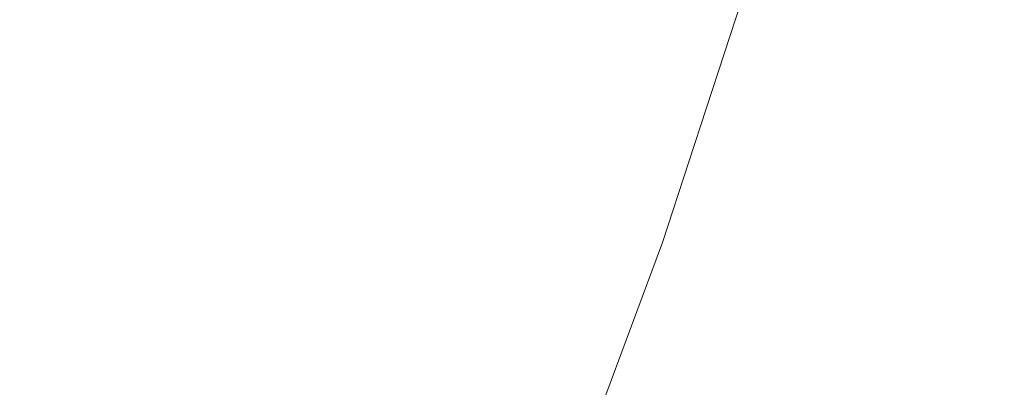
# Model space of a CAD drawing. Header units: centimetres. Extents: x -35.1 to 36.2, y 4.2 to 6.
# Tile 247 of 256: x 12.24288 to 12.26874, y 4.64591 to 4.65557. Entities that reach past the tile are written whole.
import ezdxf

# ---------------------------------------------------------------- set-up
doc = ezdxf.new("R2010")
doc.units = ezdxf.units.CM
doc.header["$LTSCALE"] = 2.54
doc.layers.add('Lucido design-1', color=7, linetype='Continuous')

# ---------------------------------------------------------------- blocks, each defined once
blk = doc.blocks.new('Gruppo-4-1')
at = {"color": 7, "linetype": 'Continuous', "lineweight": 9}
blk.add_3dface([(-34.952766, 5.900212, -2276.22217), (-34.952766, 4.300212, -2276.22217), (36.079692, 4.300212, -2276.22217), (36.079692, 5.900212, -2276.22217)], dxfattribs=at)
for points, invisible_edges in [([(36.079692, 5.900212, -2277.02217), (36.079692, 4.300212, -2277.02217), (12.189936, 4.435582, -2277.02217), (12.20771, 4.443118, -2277.02217)], 10), ([(36.079692, 5.900212, -2277.02217), (12.20771, 4.443118, -2277.02217), (12.224572, 4.451133, -2277.02217)], 9), ([(36.079692, 5.900212, -2277.02217), (12.224572, 4.451133, -2277.02217), (12.22936, 4.453664, -2277.02217)], 9), ([(12.22936, 4.453664, -2277.02217), (12.240507, 4.459557, -2277.02217), (36.079692, 5.900212, -2277.02217)], 10), ([(36.079692, 5.900212, -2277.02217), (12.240507, 4.459557, -2277.02217), (12.255509, 4.468325, -2277.02217)], 9), ([(36.079692, 5.900212, -2277.02217), (12.255509, 4.468325, -2277.02217), (12.269585, 4.477377, -2277.02217)], 9), ([(12.262785, 4.659268, -2276.923745), (12.261699, 4.655562, -2276.923745), (12.261846, 4.6561, -2276.92217)], 11), ([(12.262785, 4.659268, -2276.923745), (12.262835, 4.659261, -2276.925344), (12.261749, 4.655554, -2276.925344), (12.261699, 4.655562, -2276.923745)], 15), ([(12.261833, 4.655539, -2276.926967), (12.261749, 4.655554, -2276.925344), (12.262835, 4.659261, -2276.925344), (12.26292, 4.659247, -2276.926967)], 15), ([(12.26292, 4.659247, -2276.926967), (12.263041, 4.659228, -2276.928615), (12.261954, 4.655519, -2276.928615), (12.261833, 4.655539, -2276.926967)], 15), ([(12.262113, 4.655491, -2276.930287), (12.261954, 4.655519, -2276.928615), (12.263041, 4.659228, -2276.928615), (12.263201, 4.659203, -2276.930287)], 15), ([(12.263201, 4.659203, -2276.930287), (12.263401, 4.659172, -2276.931982), (12.262312, 4.655457, -2276.931982), (12.262113, 4.655491, -2276.930287)], 15), ([(12.262553, 4.655416, -2276.933702), (12.262312, 4.655457, -2276.931982), (12.263401, 4.659172, -2276.931982), (12.263642, 4.659134, -2276.933702)], 15), ([(12.263642, 4.659134, -2276.933702), (12.263928, 4.65909, -2276.935444), (12.262837, 4.655368, -2276.935444), (12.262553, 4.655416, -2276.933702)], 15), ([(12.263166, 4.655311, -2276.93721), (12.262837, 4.655368, -2276.935444), (12.263928, 4.65909, -2276.935444), (12.264258, 4.659038, -2276.93721)], 15), ([(12.264258, 4.659038, -2276.93721), (12.264636, 4.658979, -2276.938998), (12.263543, 4.655247, -2276.938998), (12.263166, 4.655311, -2276.93721)], 15), ([(12.263968, 4.655174, -2276.940809), (12.263543, 4.655247, -2276.938998), (12.264636, 4.658979, -2276.938998), (12.265063, 4.658912, -2276.940809)], 15), ([(12.265063, 4.658912, -2276.940809), (12.265542, 4.658837, -2276.942641), (12.264444, 4.655092, -2276.942641), (12.263968, 4.655174, -2276.940809)], 15), ([(12.243929, 4.658605, -2276.671794), (12.242812, 4.655114, -2276.671794), (12.241108, 4.655431, -2276.669608), (12.242217, 4.658898, -2276.669608)], 15), ([(12.264974, 4.655002, -2276.944493), (12.264444, 4.655092, -2276.942641), (12.265542, 4.658837, -2276.942641), (12.266073, 4.658754, -2276.944493)], 15), ([(12.266073, 4.658754, -2276.944493), (12.26666, 4.658663, -2276.946366), (12.265558, 4.654902, -2276.946366), (12.264974, 4.655002, -2276.944493)], 15), ([(12.266199, 4.654792, -2276.948259), (12.265558, 4.654902, -2276.946366), (12.26666, 4.658663, -2276.946366), (12.267303, 4.658562, -2276.948259)], 15), ([(12.245562, 4.658325, -2276.674006), (12.244437, 4.654811, -2276.674006), (12.242812, 4.655114, -2276.671794), (12.243929, 4.658605, -2276.671794)], 15), ([(12.267303, 4.658562, -2276.948259), (12.268006, 4.658452, -2276.95017), (12.266899, 4.654672, -2276.95017), (12.266199, 4.654792, -2276.948259)], 15), ([(12.26766, 4.654542, -2276.952099), (12.266899, 4.654672, -2276.95017), (12.268006, 4.658452, -2276.95017), (12.268771, 4.658333, -2276.952099)], 15), ([(12.247116, 4.658059, -2276.676241), (12.245984, 4.654522, -2276.676241), (12.244437, 4.654811, -2276.674006), (12.245562, 4.658325, -2276.674006)], 15), ([(12.268771, 4.658333, -2276.952099), (12.269598, 4.658203, -2276.954044), (12.268484, 4.654401, -2276.954044), (12.26766, 4.654542, -2276.952099)], 15), ([(12.269373, 4.654249, -2276.956004), (12.268484, 4.654401, -2276.954044), (12.269598, 4.658203, -2276.954044), (12.270491, 4.658064, -2276.956004)], 15), ([(12.24859, 4.657807, -2276.678496), (12.247451, 4.654249, -2276.678496), (12.245984, 4.654522, -2276.676241), (12.247116, 4.658059, -2276.676241)], 15), ([(12.249983, 4.657568, -2276.680769), (12.248838, 4.65399, -2276.680769), (12.247451, 4.654249, -2276.678496), (12.24859, 4.657807, -2276.678496)], 15), ([(12.250145, 4.653747, -2276.683058), (12.248838, 4.65399, -2276.680769), (12.249983, 4.657568, -2276.680769), (12.251296, 4.657343, -2276.683058)], 15), ([(12.251296, 4.657343, -2276.683058), (12.252528, 4.657133, -2276.68536), (12.251371, 4.653518, -2276.68536), (12.250145, 4.653747, -2276.683058)], 15), ([(12.252517, 4.653304, -2276.687674), (12.251371, 4.653518, -2276.68536), (12.252528, 4.657133, -2276.68536), (12.253679, 4.656935, -2276.687674)], 15), ([(12.253679, 4.656935, -2276.687674), (12.254749, 4.656752, -2276.689995), (12.253583, 4.653106, -2276.689995), (12.252517, 4.653304, -2276.687674)], 15), ([(12.254568, 4.652922, -2276.692323), (12.253583, 4.653106, -2276.689995), (12.254749, 4.656752, -2276.689995), (12.255739, 4.656583, -2276.692323)], 15), ([(12.255739, 4.656583, -2276.692323), (12.25665, 4.656427, -2276.694654), (12.255474, 4.652753, -2276.694654), (12.254568, 4.652922, -2276.692323)], 15), ([(12.256301, 4.652599, -2276.696987), (12.255474, 4.652753, -2276.694654), (12.25665, 4.656427, -2276.694654), (12.257481, 4.656285, -2276.696987)], 15), ([(12.257481, 4.656285, -2276.696987), (12.258233, 4.656156, -2276.699319), (12.25705, 4.652459, -2276.699319), (12.256301, 4.652599, -2276.696987)], 15), ([(12.257722, 4.652334, -2276.701649), (12.25705, 4.652459, -2276.699319), (12.258233, 4.656156, -2276.699319), (12.258908, 4.65604, -2276.701649)], 15), ([(12.260455, 4.651829, -2276.92217), (12.261846, 4.6561, -2276.92217), (12.261699, 4.655562, -2276.923745)], 10), ([(12.260455, 4.651829, -2276.72217), (12.261846, 4.6561, -2276.72217), (12.261846, 4.6561, -2276.92217), (12.260455, 4.651829, -2276.92217)], 10), ([(12.261651, 4.655571, -2276.71995), (12.261846, 4.6561, -2276.72217), (12.260455, 4.651829, -2276.72217)], 9), ([(12.258908, 4.65604, -2276.701649), (12.259506, 4.655938, -2276.703974), (12.258318, 4.652223, -2276.703974), (12.257722, 4.652334, -2276.701649)], 15), ([(12.258838, 4.652126, -2276.706291), (12.258318, 4.652223, -2276.703974), (12.259506, 4.655938, -2276.703974), (12.260029, 4.655848, -2276.706291)], 15), ([(12.260029, 4.655848, -2276.706291), (12.260477, 4.655772, -2276.7086), (12.259284, 4.652043, -2276.7086), (12.258838, 4.652126, -2276.706291)], 15), ([(12.259657, 4.651973, -2276.710899), (12.259284, 4.652043, -2276.7086), (12.260477, 4.655772, -2276.7086), (12.260852, 4.655707, -2276.710899)], 15), ([(12.260852, 4.655707, -2276.710899), (12.261156, 4.655655, -2276.713185), (12.259959, 4.651917, -2276.713185), (12.259657, 4.651973, -2276.710899)], 15), ([(12.260192, 4.651874, -2276.715456), (12.259959, 4.651917, -2276.713185), (12.261156, 4.655655, -2276.713185), (12.261389, 4.655616, -2276.715456)], 15), ([(12.261389, 4.655616, -2276.715456), (12.261553, 4.655587, -2276.717712), (12.260355, 4.651843, -2276.717712), (12.260192, 4.651874, -2276.715456)], 15), ([(12.260452, 4.651825, -2276.71995), (12.260355, 4.651843, -2276.717712), (12.261553, 4.655587, -2276.717712), (12.261651, 4.655571, -2276.71995)], 15), ([(12.260455, 4.651829, -2276.72217), (12.260452, 4.651825, -2276.71995), (12.261651, 4.655571, -2276.71995)], 11), ([(12.261699, 4.655562, -2276.923745), (12.260501, 4.651816, -2276.923745), (12.260455, 4.651829, -2276.92217)], 11), ([(12.261699, 4.655562, -2276.923745), (12.261749, 4.655554, -2276.925344), (12.26055, 4.651807, -2276.925344), (12.260501, 4.651816, -2276.923745)], 15), ([(12.260634, 4.651791, -2276.926967), (12.26055, 4.651807, -2276.925344), (12.261749, 4.655554, -2276.925344), (12.261833, 4.655539, -2276.926967)], 15), ([(12.261833, 4.655539, -2276.926967), (12.261954, 4.655519, -2276.928615), (12.260754, 4.651769, -2276.928615), (12.260634, 4.651791, -2276.926967)], 15), ([(12.260913, 4.651739, -2276.930287), (12.260754, 4.651769, -2276.928615), (12.261954, 4.655519, -2276.928615), (12.262113, 4.655491, -2276.930287)], 15), ([(12.262113, 4.655491, -2276.930287), (12.262312, 4.655457, -2276.931982), (12.261111, 4.651702, -2276.931982), (12.260913, 4.651739, -2276.930287)], 15), ([(12.26135, 4.651658, -2276.933702), (12.261111, 4.651702, -2276.931982), (12.262312, 4.655457, -2276.931982), (12.262553, 4.655416, -2276.933702)], 15), ([(12.262553, 4.655416, -2276.933702), (12.262837, 4.655368, -2276.935444), (12.261633, 4.651605, -2276.935444), (12.26135, 4.651658, -2276.933702)], 15), ([(12.261961, 4.651544, -2276.93721), (12.261633, 4.651605, -2276.935444), (12.262837, 4.655368, -2276.935444), (12.263166, 4.655311, -2276.93721)], 15), ([(12.263166, 4.655311, -2276.93721), (12.263543, 4.655247, -2276.938998), (12.262336, 4.651474, -2276.938998), (12.261961, 4.651544, -2276.93721)], 15), ([(12.241586, 4.651586, -2276.671794), (12.242812, 4.655114, -2276.671794), (12.244437, 4.654811, -2276.674006), (12.243203, 4.65126, -2276.674006)], 15), ([(12.262759, 4.651395, -2276.940809), (12.262336, 4.651474, -2276.938998), (12.263543, 4.655247, -2276.938998), (12.263968, 4.655174, -2276.940809)], 15), ([(12.263968, 4.655174, -2276.940809), (12.264444, 4.655092, -2276.942641), (12.263233, 4.651307, -2276.942641), (12.262759, 4.651395, -2276.940809)], 15), ([(12.26376, 4.651208, -2276.944493), (12.263233, 4.651307, -2276.942641), (12.264444, 4.655092, -2276.942641), (12.264974, 4.655002, -2276.944493)], 15), ([(12.243203, 4.65126, -2276.674006), (12.244437, 4.654811, -2276.674006), (12.245984, 4.654522, -2276.676241), (12.244742, 4.650949, -2276.676241)], 15), ([(12.264974, 4.655002, -2276.944493), (12.265558, 4.654902, -2276.946366), (12.264341, 4.6511, -2276.946366), (12.26376, 4.651208, -2276.944493)], 15), ([(12.264979, 4.650981, -2276.948259), (12.264341, 4.6511, -2276.946366), (12.265558, 4.654902, -2276.946366), (12.266199, 4.654792, -2276.948259)], 15), ([(12.266199, 4.654792, -2276.948259), (12.266899, 4.654672, -2276.95017), (12.265676, 4.650851, -2276.95017), (12.264979, 4.650981, -2276.948259)], 15), ([(12.244742, 4.650949, -2276.676241), (12.245984, 4.654522, -2276.676241), (12.247451, 4.654249, -2276.678496), (12.246202, 4.650654, -2276.678496)], 15), ([(12.266434, 4.65071, -2276.952099), (12.265676, 4.650851, -2276.95017), (12.266899, 4.654672, -2276.95017), (12.26766, 4.654542, -2276.952099)], 15), ([(12.26766, 4.654542, -2276.952099), (12.268484, 4.654401, -2276.954044), (12.267254, 4.650557, -2276.954044), (12.266434, 4.65071, -2276.952099)], 15), ([(12.268139, 4.650392, -2276.956004), (12.267254, 4.650557, -2276.954044), (12.268484, 4.654401, -2276.954044), (12.269373, 4.654249, -2276.956004)], 15), ([(12.246202, 4.650654, -2276.678496), (12.247451, 4.654249, -2276.678496), (12.248838, 4.65399, -2276.680769), (12.247582, 4.650375, -2276.680769)], 15), ([(12.269373, 4.654249, -2276.956004), (12.27033, 4.654085, -2276.957979), (12.269092, 4.650214, -2276.957979), (12.268139, 4.650392, -2276.956004)], 15), ([(12.248882, 4.650112, -2276.683058), (12.247582, 4.650375, -2276.680769), (12.248838, 4.65399, -2276.680769), (12.250145, 4.653747, -2276.683058)], 15), ([(12.250145, 4.653747, -2276.683058), (12.251371, 4.653518, -2276.68536), (12.250102, 4.649866, -2276.68536), (12.248882, 4.650112, -2276.683058)], 15), ([(12.251242, 4.649636, -2276.687674), (12.250102, 4.649866, -2276.68536), (12.251371, 4.653518, -2276.68536), (12.252517, 4.653304, -2276.687674)], 15), ([(12.252517, 4.653304, -2276.687674), (12.253583, 4.653106, -2276.689995), (12.252302, 4.649421, -2276.689995), (12.251242, 4.649636, -2276.687674)], 15), ([(12.253283, 4.649223, -2276.692323), (12.252302, 4.649421, -2276.689995), (12.253583, 4.653106, -2276.689995), (12.254568, 4.652922, -2276.692323)], 15), ([(12.254568, 4.652922, -2276.692323), (12.255474, 4.652753, -2276.694654), (12.254184, 4.649041, -2276.694654), (12.253283, 4.649223, -2276.692323)], 15), ([(12.255007, 4.648875, -2276.696987), (12.254184, 4.649041, -2276.694654), (12.255474, 4.652753, -2276.694654), (12.256301, 4.652599, -2276.696987)], 15), ([(12.256301, 4.652599, -2276.696987), (12.25705, 4.652459, -2276.699319), (12.255752, 4.648724, -2276.699319), (12.255007, 4.648875, -2276.696987)], 15), ([(12.256421, 4.648589, -2276.701649), (12.255752, 4.648724, -2276.699319), (12.25705, 4.652459, -2276.699319), (12.257722, 4.652334, -2276.701649)], 15), ([(12.257722, 4.652334, -2276.701649), (12.258318, 4.652223, -2276.703974), (12.257013, 4.64847, -2276.703974), (12.256421, 4.648589, -2276.701649)], 15), ([(12.257531, 4.648365, -2276.706291), (12.257013, 4.64847, -2276.703974), (12.258318, 4.652223, -2276.703974), (12.258838, 4.652126, -2276.706291)], 15), ([(12.258838, 4.652126, -2276.706291), (12.259284, 4.652043, -2276.7086), (12.257975, 4.648275, -2276.7086), (12.257531, 4.648365, -2276.706291)], 15), ([(12.258346, 4.6482, -2276.710899), (12.257975, 4.648275, -2276.7086), (12.259284, 4.652043, -2276.7086), (12.259657, 4.651973, -2276.710899)], 15), ([(12.259657, 4.651973, -2276.710899), (12.259959, 4.651917, -2276.713185), (12.258647, 4.64814, -2276.713185), (12.258346, 4.6482, -2276.710899)], 15), ([(12.258878, 4.648093, -2276.715456), (12.258647, 4.64814, -2276.713185), (12.259959, 4.651917, -2276.713185), (12.260192, 4.651874, -2276.715456)], 15), ([(12.260192, 4.651874, -2276.715456), (12.260355, 4.651843, -2276.717712), (12.259041, 4.64806, -2276.717712), (12.258878, 4.648093, -2276.715456)], 15), ([(12.259137, 4.648041, -2276.71995), (12.259041, 4.64806, -2276.717712), (12.260355, 4.651843, -2276.717712), (12.260452, 4.651825, -2276.71995)], 15), ([(12.259766, 4.649714, -2276.72217), (12.259137, 4.648041, -2276.71995), (12.260452, 4.651825, -2276.71995)], 11), ([(12.260501, 4.651816, -2276.923745), (12.259185, 4.648031, -2276.923745), (12.259766, 4.649714, -2276.92217)], 11), ([(12.260501, 4.651816, -2276.923745), (12.26055, 4.651807, -2276.925344), (12.259234, 4.648021, -2276.925344), (12.259185, 4.648031, -2276.923745)], 15), ([(12.259318, 4.648004, -2276.926967), (12.259234, 4.648021, -2276.925344), (12.26055, 4.651807, -2276.925344), (12.260634, 4.651791, -2276.926967)], 15), ([(12.260634, 4.651791, -2276.926967), (12.260754, 4.651769, -2276.928615), (12.259438, 4.64798, -2276.928615), (12.259318, 4.648004, -2276.926967)], 15), ([(12.259595, 4.647948, -2276.930287), (12.259438, 4.64798, -2276.928615), (12.260754, 4.651769, -2276.928615), (12.260913, 4.651739, -2276.930287)], 15), ([(12.260913, 4.651739, -2276.930287), (12.261111, 4.651702, -2276.931982), (12.259792, 4.647908, -2276.931982), (12.259595, 4.647948, -2276.930287)], 15), ([(12.259766, 4.649714, -2276.92217), (12.260455, 4.651829, -2276.92217), (12.260501, 4.651816, -2276.923745)], 10), ([(12.260455, 4.651829, -2276.92217), (12.259766, 4.649714, -2276.92217), (12.259766, 4.649714, -2276.72217), (12.260455, 4.651829, -2276.72217)], 10), ([(12.260452, 4.651825, -2276.71995), (12.260455, 4.651829, -2276.72217), (12.259766, 4.649714, -2276.72217)], 9), ([(12.260031, 4.64786, -2276.933702), (12.259792, 4.647908, -2276.931982), (12.261111, 4.651702, -2276.931982), (12.26135, 4.651658, -2276.933702)], 15), ([(12.243203, 4.65126, -2276.674006), (12.241856, 4.647674, -2276.674006), (12.240248, 4.648024, -2276.671794), (12.241586, 4.651586, -2276.671794)], 15), ([(12.26135, 4.651658, -2276.933702), (12.261633, 4.651605, -2276.935444), (12.260312, 4.647803, -2276.935444), (12.260031, 4.64786, -2276.933702)], 15), ([(12.260638, 4.647737, -2276.93721), (12.260312, 4.647803, -2276.935444), (12.261633, 4.651605, -2276.935444), (12.261961, 4.651544, -2276.93721)], 15), ([(12.261961, 4.651544, -2276.93721), (12.262336, 4.651474, -2276.938998), (12.261011, 4.647662, -2276.938998), (12.260638, 4.647737, -2276.93721)], 15), ([(12.261432, 4.647577, -2276.940809), (12.261011, 4.647662, -2276.938998), (12.262336, 4.651474, -2276.938998), (12.262759, 4.651395, -2276.940809)], 15), ([(12.244742, 4.650949, -2276.676241), (12.243386, 4.64734, -2276.676241), (12.241856, 4.647674, -2276.674006), (12.243203, 4.65126, -2276.674006)], 15), ([(12.262759, 4.651395, -2276.940809), (12.263233, 4.651307, -2276.942641), (12.261904, 4.647482, -2276.942641), (12.261432, 4.647577, -2276.940809)], 15), ([(12.262428, 4.647376, -2276.944493), (12.261904, 4.647482, -2276.942641), (12.263233, 4.651307, -2276.942641), (12.26376, 4.651208, -2276.944493)], 15), ([(12.26376, 4.651208, -2276.944493), (12.264341, 4.6511, -2276.946366), (12.263006, 4.647259, -2276.946366), (12.262428, 4.647376, -2276.944493)], 15), ([(12.246202, 4.650654, -2276.678496), (12.244838, 4.647024, -2276.678496), (12.243386, 4.64734, -2276.676241), (12.244742, 4.650949, -2276.676241)], 15), ([(12.263641, 4.647131, -2276.948259), (12.263006, 4.647259, -2276.946366), (12.264341, 4.6511, -2276.946366), (12.264979, 4.650981, -2276.948259)], 15), ([(12.264979, 4.650981, -2276.948259), (12.265676, 4.650851, -2276.95017), (12.264335, 4.646991, -2276.95017), (12.263641, 4.647131, -2276.948259)], 15), ([(12.247582, 4.650375, -2276.680769), (12.24621, 4.646724, -2276.680769), (12.244838, 4.647024, -2276.678496), (12.246202, 4.650654, -2276.678496)], 15), ([(12.265088, 4.646838, -2276.952099), (12.264335, 4.646991, -2276.95017), (12.265676, 4.650851, -2276.95017), (12.266434, 4.65071, -2276.952099)], 15), ([(12.266434, 4.65071, -2276.952099), (12.267254, 4.650557, -2276.954044), (12.265905, 4.646673, -2276.954044), (12.265088, 4.646838, -2276.952099)], 15), ([(12.247503, 4.646442, -2276.683058), (12.24621, 4.646724, -2276.680769), (12.247582, 4.650375, -2276.680769), (12.248882, 4.650112, -2276.683058)], 15), ([(12.266785, 4.646495, -2276.956004), (12.265905, 4.646673, -2276.954044), (12.267254, 4.650557, -2276.954044), (12.268139, 4.650392, -2276.956004)], 15), ([(12.268139, 4.650392, -2276.956004), (12.269092, 4.650214, -2276.957979), (12.267733, 4.646304, -2276.957979), (12.266785, 4.646495, -2276.956004)], 15), ([(12.248882, 4.650112, -2276.683058), (12.250102, 4.649866, -2276.68536), (12.248716, 4.646178, -2276.68536), (12.247503, 4.646442, -2276.683058)], 15), ([(12.268749, 4.646099, -2276.959966), (12.267733, 4.646304, -2276.957979), (12.269092, 4.650214, -2276.957979), (12.270113, 4.650024, -2276.959966)], 15), ([(12.24985, 4.645931, -2276.687674), (12.248716, 4.646178, -2276.68536), (12.250102, 4.649866, -2276.68536), (12.251242, 4.649636, -2276.687674)], 15), ([(12.251242, 4.649636, -2276.687674), (12.252302, 4.649421, -2276.689995), (12.250904, 4.645701, -2276.689995), (12.24985, 4.645931, -2276.687674)], 15), ([(12.259137, 4.648041, -2276.71995), (12.259766, 4.649714, -2276.72217), (12.257717, 4.644218, -2276.72217), (12.257701, 4.644219, -2276.71995)], 13), ([(12.257749, 4.644209, -2276.923745), (12.257717, 4.644218, -2276.92217), (12.259766, 4.649714, -2276.92217), (12.259185, 4.648031, -2276.923745)], 13), ([(12.257717, 4.644218, -2276.72217), (12.259766, 4.649714, -2276.72217), (12.259766, 4.649714, -2276.92217), (12.257717, 4.644218, -2276.92217)], 10), ([(12.251879, 4.645488, -2276.692323), (12.250904, 4.645701, -2276.689995), (12.252302, 4.649421, -2276.689995), (12.253283, 4.649223, -2276.692323)], 15), ([(12.253283, 4.649223, -2276.692323), (12.254184, 4.649041, -2276.694654), (12.252776, 4.645293, -2276.694654), (12.251879, 4.645488, -2276.692323)], 15), ([(12.253594, 4.645114, -2276.696987), (12.252776, 4.645293, -2276.694654), (12.254184, 4.649041, -2276.694654), (12.255007, 4.648875, -2276.696987)], 15), ([(12.255007, 4.648875, -2276.696987), (12.255752, 4.648724, -2276.699319), (12.254335, 4.644953, -2276.699319), (12.253594, 4.645114, -2276.696987)], 15), ([(12.255, 4.644808, -2276.701649), (12.254335, 4.644953, -2276.699319), (12.255752, 4.648724, -2276.699319), (12.256421, 4.648589, -2276.701649)], 15), ([(12.256421, 4.648589, -2276.701649), (12.257013, 4.64847, -2276.703974), (12.255589, 4.644679, -2276.703974), (12.255, 4.644808, -2276.701649)], 15), ([(12.256104, 4.644567, -2276.706291), (12.255589, 4.644679, -2276.703974), (12.257013, 4.64847, -2276.703974), (12.257531, 4.648365, -2276.706291)], 15), ([(12.257531, 4.648365, -2276.706291), (12.257975, 4.648275, -2276.7086), (12.256545, 4.644471, -2276.7086), (12.256104, 4.644567, -2276.706291)], 15), ([(12.256914, 4.64439, -2276.710899), (12.256545, 4.644471, -2276.7086), (12.257975, 4.648275, -2276.7086), (12.258346, 4.6482, -2276.710899)], 15), ([(12.258346, 4.6482, -2276.710899), (12.258647, 4.64814, -2276.713185), (12.257213, 4.644325, -2276.713185), (12.256914, 4.64439, -2276.710899)], 15), ([(12.257443, 4.644275, -2276.715456), (12.257213, 4.644325, -2276.713185), (12.258647, 4.64814, -2276.713185), (12.258878, 4.648093, -2276.715456)], 15), ([(12.258878, 4.648093, -2276.715456), (12.259041, 4.64806, -2276.717712), (12.257605, 4.64424, -2276.717712), (12.257443, 4.644275, -2276.715456)], 15), ([(12.257701, 4.644219, -2276.71995), (12.257605, 4.64424, -2276.717712), (12.259041, 4.64806, -2276.717712), (12.259137, 4.648041, -2276.71995)], 15), ([(12.259185, 4.648031, -2276.923745), (12.259234, 4.648021, -2276.925344), (12.257797, 4.644198, -2276.925344), (12.257749, 4.644209, -2276.923745)], 15), ([(12.257881, 4.64418, -2276.926967), (12.257797, 4.644198, -2276.925344), (12.259234, 4.648021, -2276.925344), (12.259318, 4.648004, -2276.926967)], 15), ([(12.259318, 4.648004, -2276.926967), (12.259438, 4.64798, -2276.928615), (12.258, 4.644154, -2276.928615), (12.257881, 4.64418, -2276.926967)], 15), ([(12.258156, 4.64412, -2276.930287), (12.258, 4.644154, -2276.928615), (12.259438, 4.64798, -2276.928615), (12.259595, 4.647948, -2276.930287)], 15), ([(12.259595, 4.647948, -2276.930287), (12.259792, 4.647908, -2276.931982), (12.258353, 4.644077, -2276.931982), (12.258156, 4.64412, -2276.930287)], 15), ([(12.258589, 4.644025, -2276.933702), (12.258353, 4.644077, -2276.931982), (12.259792, 4.647908, -2276.931982), (12.260031, 4.64786, -2276.933702)], 15), ([(12.260031, 4.64786, -2276.933702), (12.260312, 4.647803, -2276.935444), (12.258869, 4.643964, -2276.935444), (12.258589, 4.644025, -2276.933702)], 15), ([(12.259194, 4.643894, -2276.93721), (12.258869, 4.643964, -2276.935444), (12.260312, 4.647803, -2276.935444), (12.260638, 4.647737, -2276.93721)], 15), ([(12.240391, 4.644055, -2276.674006), (12.241856, 4.647674, -2276.674006), (12.243386, 4.64734, -2276.676241), (12.241912, 4.643698, -2276.676241)], 15), ([(12.260638, 4.647737, -2276.93721), (12.261011, 4.647662, -2276.938998), (12.259564, 4.643813, -2276.938998), (12.259194, 4.643894, -2276.93721)], 15), ([(12.259983, 4.643721, -2276.940809), (12.259564, 4.643813, -2276.938998), (12.261011, 4.647662, -2276.938998), (12.261432, 4.647577, -2276.940809)], 15), ([(12.261432, 4.647577, -2276.940809), (12.261904, 4.647482, -2276.942641), (12.260452, 4.643619, -2276.942641), (12.259983, 4.643721, -2276.940809)], 15), ([(12.243355, 4.64336, -2276.678496), (12.241912, 4.643698, -2276.676241), (12.243386, 4.64734, -2276.676241), (12.244838, 4.647024, -2276.678496)], 15), ([(12.260973, 4.643505, -2276.944493), (12.260452, 4.643619, -2276.942641), (12.261904, 4.647482, -2276.942641), (12.262428, 4.647376, -2276.944493)], 15), ([(12.262428, 4.647376, -2276.944493), (12.263006, 4.647259, -2276.946366), (12.261549, 4.64338, -2276.946366), (12.260973, 4.643505, -2276.944493)], 15), ([(12.244838, 4.647024, -2276.678496), (12.24621, 4.646724, -2276.680769), (12.244719, 4.64304, -2276.680769), (12.243355, 4.64336, -2276.678496)], 15), ([(12.26218, 4.643242, -2276.948259), (12.261549, 4.64338, -2276.946366), (12.263006, 4.647259, -2276.946366), (12.263641, 4.647131, -2276.948259)], 15), ([(12.263641, 4.647131, -2276.948259), (12.264335, 4.646991, -2276.95017), (12.26287, 4.643092, -2276.95017), (12.26218, 4.643242, -2276.948259)], 15), ([(12.263619, 4.642929, -2276.952099), (12.26287, 4.643092, -2276.95017), (12.264335, 4.646991, -2276.95017), (12.265088, 4.646838, -2276.952099)], 15), ([(12.265088, 4.646838, -2276.952099), (12.265905, 4.646673, -2276.954044), (12.264431, 4.642752, -2276.954044), (12.263619, 4.642929, -2276.952099)], 15), ([(12.246004, 4.642739, -2276.683058), (12.244719, 4.64304, -2276.680769), (12.24621, 4.646724, -2276.680769), (12.247503, 4.646442, -2276.683058)], 15), ([(12.265307, 4.642561, -2276.956004), (12.264431, 4.642752, -2276.954044), (12.265905, 4.646673, -2276.954044), (12.266785, 4.646495, -2276.956004)], 15), ([(12.266785, 4.646495, -2276.956004), (12.267733, 4.646304, -2276.957979), (12.266249, 4.642355, -2276.957979), (12.265307, 4.642561, -2276.956004)], 15), ([(12.247503, 4.646442, -2276.683058), (12.248716, 4.646178, -2276.68536), (12.247209, 4.642456, -2276.68536), (12.246004, 4.642739, -2276.683058)], 15), ([(12.267259, 4.642135, -2276.959966), (12.266249, 4.642355, -2276.957979), (12.267733, 4.646304, -2276.957979), (12.268749, 4.646099, -2276.959966)], 15), ([(12.248336, 4.642192, -2276.687674), (12.247209, 4.642456, -2276.68536), (12.248716, 4.646178, -2276.68536), (12.24985, 4.645931, -2276.687674)], 15), ([(12.268749, 4.646099, -2276.959966), (12.269835, 4.645879, -2276.961965), (12.26834, 4.641899, -2276.961965), (12.267259, 4.642135, -2276.959966)], 15), ([(12.24985, 4.645931, -2276.687674), (12.250904, 4.645701, -2276.689995), (12.249384, 4.641946, -2276.689995), (12.248336, 4.642192, -2276.687674)], 15)]:
    blk.add_3dface(points, dxfattribs=dict(at, invisible_edges=invisible_edges))

msp = doc.modelspace()

# ---------------------------------------------------------------- block references
at = {"layer": 'Lucido design-1', "color": 7}
msp.add_blockref('Gruppo-4-1', (0, 0), dxfattribs=at)

doc.saveas('drawing.dxf')
